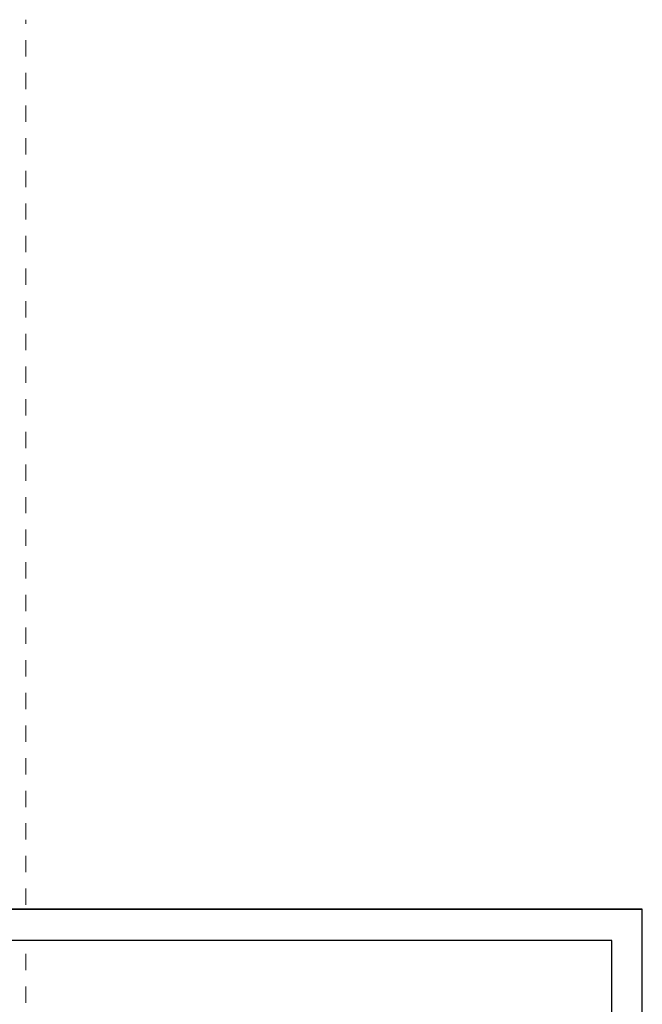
# Model space of a CAD drawing. Extents: x -438200 to -357500, y 15000 to 163871.
# Tile 96 of 148: x -363606 to -357500, y 32718 to 42374. Entities that reach past the tile are written whole.
import ezdxf

# ---------------------------------------------------------------- set-up
doc = ezdxf.new("R2010")
doc.units = 0
doc.header["$MEASUREMENT"] = 0
doc.set_wipeout_variables(frame=1)
doc.linetypes.add('Przerywana', pattern=[320, 160, -160])
doc.layers.get('0').update_dxf_attribs({"color": 252})
doc.layers.add('#podkład', color=252, linetype='Continuous')
doc.layers.add('_TABELA', color=7, linetype='Continuous')
doc.layers.add('INWENT OPISY_Nr_Pióra__21', color=252, linetype='Continuous', lineweight=9)

# ---------------------------------------------------------------- blocks, each defined once
blk = doc.blocks.new('parter')
at = {"layer": 'INWENT OPISY_Nr_Pióra__21', "color": 252, "linetype": 'Przerywana'}
blk.add_line((-413019.4, 15452.6), (-413019.4, 42373.7), dxfattribs=at)

msp = doc.modelspace()

# ---------------------------------------------------------------- block references
at = {"layer": '#podkład', "color": 3, "lineweight": 50}
msp.add_blockref('parter', (49473.1, 0), dxfattribs=at)

# ---------------------------------------------------------------- next in the draw order: wipeouts: each hides what was drawn before it
at = {"color": 3, "lineweight": 50}
msp.add_wipeout([(-378500, 33650), (-357500, 33650), (-357800, 33345), (-377685.1, 33345)], dxfattribs=at)

# ---------------------------------------------------------------- next in the draw order: linework, layer by layer
at = {"layer": '_TABELA', "color": 7}
msp.add_lwpolyline([(-378500, 33650), (-357500, 33650), (-378500, 33650), (-378500, 18800), (-357500, 18800), (-357500, 33650)], dxfattribs=at)
msp.add_lwpolyline([(-357800, 33345), (-377250, 33345), (-377250, 19105), (-357800, 19105)], close=True, dxfattribs=at)

doc.saveas('drawing.dxf')
